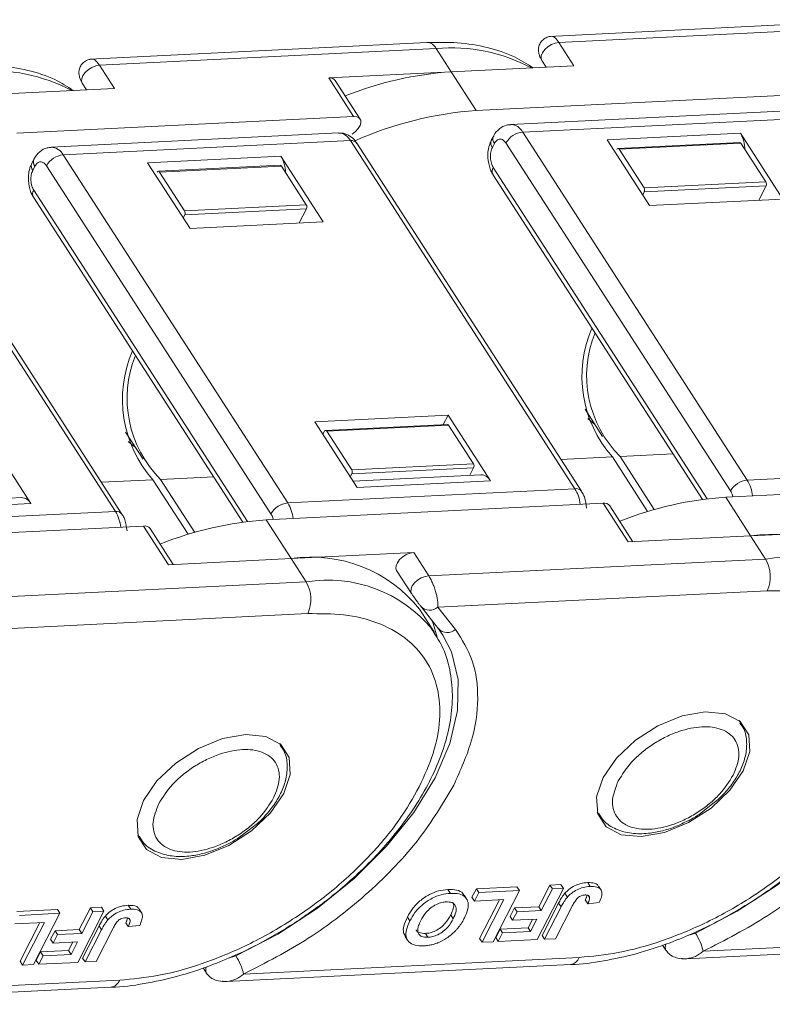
# Model space of a CAD drawing. Header units: millimetres. Extents: x 3075 to 3577, y -362 to -10.
# Tile 20 of 30: x 3397 to 3420, y -102 to -71. Entities that reach past the tile are written whole.
import ezdxf

# ---------------------------------------------------------------- set-up
doc = ezdxf.new("R2010")
doc.units = ezdxf.units.MM

msp = doc.modelspace()

# ---------------------------------------------------------------- linework, layer by layer
at = {"color": 7, "linetype": 'Continuous', "lineweight": 15}
for p, q in [((3423.739, -70.955), (3413.214, -71.476)), ((3413.513, -71.668), (3424.037, -71.147)), ((3409.387, -71.666), (3398.862, -72.187)), ((3399.161, -72.378), (3409.684, -71.857)), ((3409.684, -71.857), (3410.152, -72.582)), ((3413.981, -72.392), (3413.513, -71.668)), ((3412.979, -72.226), (3413.114, -72.435)), ((3399.628, -73.103), (3399.161, -72.378)), ((3413.981, -72.392), (3410.152, -72.582)), ((3406.323, -72.771), (3410.152, -72.582)), ((3406.323, -72.771), (3407.102, -73.979)), ((3407.308, -74.06), (3406.529, -72.852)), ((3410.931, -73.789), (3410.152, -72.582)), ((3399.628, -73.103), (3395.799, -73.292)), ((3398.627, -72.937), (3398.762, -73.146)), ((3421.455, -73.268), (3410.931, -73.789)), ((3407.102, -73.979), (3396.579, -74.5)), ((3420.98, -73.781), (3412.01, -74.225)), ((3412.382, -74.465), (3421.352, -74.021)), ((3406.628, -74.492), (3397.658, -74.936)), ((3411.467, -74.602), (3411.402, -74.729)), ((3419.395, -85.331), (3412.382, -74.465)), ((3419.182, -74.502), (3415.02, -74.708)), ((3420.507, -76.554), (3419.182, -74.502)), ((3398.029, -75.176), (3407, -74.731)), ((3407, -74.731), (3414.013, -85.598)), ((3414.219, -85.679), (3407.205, -74.812)), ((3411.435, -74.948), (3411.5, -74.82)), ((3411.859, -74.802), (3418.872, -85.668)), ((3416.344, -76.761), (3415.02, -74.708)), ((3415.32, -75.009), (3415.322, -75.005)), ((3419.16, -74.789), (3415.357, -74.977)), ((3419.197, -74.813), (3415.394, -75.001)), ((3415.394, -75.001), (3416.173, -76.208)), ((3419.197, -74.813), (3419.976, -76.02)), ((3397.115, -75.312), (3397.049, -75.44)), ((3405.043, -86.042), (3398.029, -75.176)), ((3404.829, -75.213), (3400.667, -75.419)), ((3406.154, -77.265), (3404.829, -75.213)), ((3392.647, -75.442), (3399.661, -86.308)), ((3399.866, -86.389), (3392.853, -75.523)), ((3397.082, -75.659), (3397.148, -75.531)), ((3397.507, -75.513), (3404.52, -86.379)), ((3401.992, -77.471), (3400.667, -75.419)), ((3404.808, -75.499), (3401.004, -75.688)), ((3404.845, -75.523), (3401.041, -75.712)), ((3404.845, -75.523), (3405.624, -76.731)), ((3418.141, -85.912), (3411.465, -75.569)), ((3400.967, -75.72), (3400.97, -75.715)), ((3401.041, -75.712), (3401.821, -76.919)), ((3411.454, -75.79), (3417.999, -85.93)), ((3416.173, -76.208), (3419.976, -76.02)), ((3416.179, -76.333), (3419.983, -76.144)), ((3419.753, -76.592), (3419.983, -76.144)), ((3397.102, -76.501), (3403.646, -86.64)), ((3403.788, -86.623), (3397.113, -76.28)), ((3416.179, -76.333), (3416.13, -76.429)), ((3401.821, -76.919), (3405.624, -76.731)), ((3420.507, -76.554), (3416.344, -76.761)), ((3401.827, -77.043), (3401.778, -77.139)), ((3401.827, -77.043), (3405.63, -76.855)), ((3405.401, -77.302), (3405.63, -76.855)), ((3406.154, -77.265), (3401.992, -77.471)), ((3405.888, -83.508), (3410.051, -83.302)), ((3409.9, -83.595), (3410.051, -83.302)), ((3410.051, -83.302), (3411.375, -85.354)), ((3414.329, -83.117), (3414.876, -83.965)), ((3405.888, -83.508), (3407.213, -85.56)), ((3410.029, -83.589), (3406.225, -83.777)), ((3410.066, -83.613), (3406.263, -83.801)), ((3410.066, -83.613), (3410.845, -84.82)), ((3414.644, -83.605), (3414.413, -83.408)), ((3399.977, -83.828), (3400.524, -84.675)), ((3406.142, -83.9), (3406.191, -83.804)), ((3406.263, -83.801), (3407.042, -85.008)), ((3395.698, -84.012), (3397.023, -86.065)), ((3400.292, -84.315), (3400.061, -84.119)), ((3415.427, -84.595), (3417.084, -84.513)), ((3407.042, -85.008), (3410.845, -84.82)), ((3413.578, -84.686), (3415.183, -84.607)), ((3415.183, -84.607), (3416.284, -86.311)), ((3416.494, -86.249), (3415.427, -84.595)), ((3407.048, -85.133), (3406.999, -85.228)), ((3407.048, -85.133), (3410.851, -84.944)), ((3410.73, -85.18), (3410.851, -84.944)), ((3428.365, -84.887), (3419.395, -85.331)), ((3399.226, -85.397), (3400.831, -85.318)), ((3400.831, -85.318), (3401.931, -87.022)), ((3401.074, -85.306), (3402.732, -85.223)), ((3402.142, -86.96), (3401.074, -85.306)), ((3411.078, -85.163), (3407.084, -85.36)), ((3407.213, -85.56), (3411.375, -85.354)), ((3418.724, -85.863), (3429.247, -85.342)), ((3414.013, -85.598), (3405.043, -86.042)), ((3396.726, -85.873), (3392.732, -86.071)), ((3392.861, -86.271), (3397.023, -86.065)), ((3404.371, -86.573), (3414.895, -86.052)), ((3414.895, -86.052), (3415.674, -87.26)), ((3419.503, -87.07), (3418.724, -85.863)), ((3399.661, -86.308), (3390.691, -86.752)), ((3415.823, -87.252), (3415.101, -86.133)), ((3405.151, -87.781), (3404.371, -86.573)), ((3390.019, -87.284), (3400.543, -86.763)), ((3400.543, -86.763), (3401.322, -87.97)), ((3401.47, -87.963), (3400.748, -86.844)), ((3419.503, -87.07), (3423.332, -86.88)), ((3419.503, -87.07), (3415.674, -87.26)), ((3419.503, -87.07), (3419.971, -87.794)), ((3405.151, -87.781), (3408.98, -87.591)), ((3409.447, -88.315), (3408.98, -87.591)), ((3405.151, -87.781), (3401.322, -87.97)), ((3405.151, -87.781), (3405.618, -88.505)), ((3419.971, -87.794), (3409.447, -88.315)), ((3408.446, -88.149), (3408.913, -88.874)), ((3405.618, -88.505), (3395.095, -89.026)), ((3420.02, -88.789), (3409.737, -89.298)), ((3408.921, -88.885), (3408.913, -88.874)), ((3409.629, -90.085), (3409.161, -89.361)), ((3409.196, -89.269), (3409.18, -89.246)), ((3409.196, -89.269), (3409.748, -89.968)), ((3409.737, -89.298), (3410.288, -89.997)), ((3405.668, -89.499), (3395.384, -90.009)), ((3409.558, -89.981), (3409.629, -90.085)), ((3409.732, -89.945), (3409.893, -90.171)), ((3419.143, -92.838), (3419.184, -92.896)), ((3419.185, -92.898), (3419.151, -92.844)), ((3404.79, -93.548), (3404.831, -93.606)), ((3404.833, -93.608), (3404.798, -93.555)), ((3417.895, -95.766), (3418.326, -95.43)), ((3414.742, -95.749), (3414.712, -95.698)), ((3414.714, -95.707), (3414.749, -95.761)), ((3403.542, -96.477), (3403.973, -96.14)), ((3400.389, -96.46), (3400.359, -96.408)), ((3400.362, -96.418), (3400.397, -96.472)), ((3410.935, -98.086), (3412.2, -98.024)), ((3412.2, -98.024), (3412.278, -98.144)), ((3412.887, -98.649), (3413.234, -97.972)), ((3413.234, -97.972), (3413.579, -97.955)), ((3413.311, -98.093), (3413.234, -97.972)), ((3413.579, -97.955), (3413.656, -98.076)), ((3414.413, -97.894), (3414.491, -98.015)), ((3414.829, -98.127), (3414.751, -98.006)), ((3410.125, -98.231), (3410.048, -98.11)), ((3410.631, -98.406), (3410.553, -98.285)), ((3410.798, -98.353), (3410.935, -98.086)), ((3410.798, -98.353), (3410.876, -98.473)), ((3410.876, -98.473), (3411.013, -98.207)), ((3411.013, -98.207), (3410.935, -98.086)), ((3411.013, -98.207), (3412.278, -98.144)), ((3412.278, -98.144), (3411.458, -99.743)), ((3413.656, -98.076), (3412.836, -99.674)), ((3412.964, -98.769), (3413.311, -98.093)), ((3413.311, -98.093), (3413.656, -98.076)), ((3413.699, -98.229), (3413.777, -98.35)), ((3414.439, -98.31), (3414.472, -98.361)), ((3398.881, -98.683), (3399.226, -98.666)), ((3399.226, -98.666), (3399.304, -98.787)), ((3400.061, -98.605), (3400.139, -98.725)), ((3411.796, -98.428), (3410.876, -98.473)), ((3411.035, -99.639), (3411.653, -98.435)), ((3411.113, -99.76), (3411.796, -98.428)), ((3412.128, -98.686), (3412.887, -98.649)), ((3412.887, -98.649), (3412.964, -98.769)), ((3412.987, -99.542), (3413.504, -98.535)), ((3413.065, -99.663), (3413.582, -98.655)), ((3413.941, -98.611), (3413.41, -99.646)), ((3413.504, -98.535), (3413.582, -98.655)), ((3414.339, -98.437), (3414.417, -98.558)), ((3414.417, -98.558), (3414.772, -98.52)), ((3396.583, -98.797), (3397.848, -98.734)), ((3396.661, -98.918), (3397.926, -98.855)), ((3397.926, -98.855), (3397.106, -100.453)), ((3397.848, -98.734), (3397.926, -98.855)), ((3399.304, -98.787), (3398.484, -100.385)), ((3398.534, -99.359), (3398.881, -98.683)), ((3398.612, -99.48), (3398.959, -98.804)), ((3398.959, -98.804), (3398.881, -98.683)), ((3398.959, -98.804), (3399.304, -98.787)), ((3399.347, -98.94), (3399.425, -99.06)), ((3400.477, -98.837), (3400.399, -98.716)), ((3408.78, -98.97), (3408.858, -99.09)), ((3410.213, -99.026), (3410.135, -98.906)), ((3411.991, -98.953), (3412.128, -98.686)), ((3411.991, -98.953), (3412.069, -99.073)), ((3412.069, -99.073), (3412.205, -98.807)), ((3412.128, -98.686), (3412.205, -98.807)), ((3412.205, -98.807), (3412.964, -98.769)), ((3397.444, -99.138), (3396.524, -99.184)), ((3396.683, -100.35), (3397.3, -99.145)), ((3396.761, -100.47), (3397.444, -99.138)), ((3398.635, -100.253), (3399.151, -99.245)), ((3399.151, -99.245), (3399.229, -99.366)), ((3399.986, -99.147), (3400.064, -99.268)), ((3400.064, -99.268), (3400.42, -99.231)), ((3400.087, -99.021), (3400.119, -99.072)), ((3412.828, -99.036), (3412.069, -99.073)), ((3412.55, -99.304), (3412.684, -99.043)), ((3412.628, -99.425), (3412.828, -99.036)), ((3397.638, -99.663), (3397.775, -99.397)), ((3397.716, -99.784), (3397.853, -99.517)), ((3397.775, -99.397), (3398.534, -99.359)), ((3397.775, -99.397), (3397.853, -99.517)), ((3397.853, -99.517), (3398.612, -99.48)), ((3398.534, -99.359), (3398.612, -99.48)), ((3398.712, -100.374), (3399.229, -99.366)), ((3399.588, -99.322), (3399.057, -100.357)), ((3408.709, -99.574), (3408.787, -99.694)), ((3409.422, -99.604), (3409.344, -99.483)), ((3411.539, -99.614), (3411.676, -99.348)), ((3411.617, -99.735), (3411.754, -99.468)), ((3411.676, -99.348), (3412.55, -99.304)), ((3411.676, -99.348), (3411.754, -99.468)), ((3411.754, -99.468), (3412.628, -99.425)), ((3412.55, -99.304), (3412.628, -99.425)), ((3412.987, -99.542), (3413.065, -99.663)), ((3417.78, -99.474), (3417.543, -99.542)), ((3428.5, -99.522), (3418.019, -100.041)), ((3397.638, -99.663), (3397.716, -99.784)), ((3398.475, -99.746), (3397.716, -99.784)), ((3398.198, -100.015), (3398.332, -99.753)), ((3398.276, -100.136), (3398.475, -99.746)), ((3411.035, -99.639), (3411.113, -99.76)), ((3411.458, -99.743), (3411.113, -99.76)), ((3411.539, -99.614), (3411.617, -99.735)), ((3412.836, -99.674), (3411.617, -99.735)), ((3413.41, -99.646), (3413.065, -99.663)), ((3416.754, -99.846), (3416.857, -100.007)), ((3417.479, -100.274), (3428.224, -99.742)), ((3397.187, -100.325), (3397.324, -100.058)), ((3397.265, -100.445), (3397.402, -100.179)), ((3397.324, -100.058), (3398.198, -100.015)), ((3397.324, -100.058), (3397.402, -100.179)), ((3397.402, -100.179), (3398.276, -100.136)), ((3398.198, -100.015), (3398.276, -100.136)), ((3403.427, -100.185), (3403.191, -100.252)), ((3416.861, -100.013), (3416.857, -100.007)), ((3396.683, -100.35), (3396.761, -100.47)), ((3397.106, -100.453), (3396.761, -100.47)), ((3397.187, -100.325), (3397.265, -100.445)), ((3398.484, -100.385), (3397.265, -100.445)), ((3398.635, -100.253), (3398.712, -100.374)), ((3399.057, -100.357), (3398.712, -100.374)), ((3403.126, -100.985), (3413.871, -100.453)), ((3414.148, -100.232), (3403.667, -100.751)), ((3402.401, -100.557), (3402.505, -100.718)), ((3402.509, -100.724), (3402.505, -100.718)), ((3399.796, -100.943), (3389.314, -101.462)), ((3388.774, -101.695), (3399.519, -101.163))]:
    msp.add_line(p, q, dxfattribs=at)
at = {"color": 7, "linetype": 'Continuous', "lineweight": 15, "flags": 128}
for points in [[(3413.513, -71.668), (3413.399, -71.688), (3413.281, -71.734), (3413.168, -71.804), (3413.072, -71.89), (3413.001, -71.985), (3412.962, -72.08), (3412.957, -72.167), (3412.979, -72.226)], [(3399.161, -72.378), (3399.047, -72.398), (3398.928, -72.445), (3398.816, -72.514), (3398.72, -72.601), (3398.649, -72.695), (3398.609, -72.791), (3398.605, -72.877), (3398.627, -72.937)], [(3407.055, -74.525), (3407.162, -74.447), (3407.248, -74.356), (3407.307, -74.26), (3407.332, -74.168), (3407.322, -74.087), (3407.277, -74.025), (3407.201, -73.988), (3407.102, -73.979)], [(3408.98, -87.591), (3408.866, -87.611), (3408.747, -87.657), (3408.635, -87.727), (3408.539, -87.813), (3408.468, -87.908), (3408.428, -88.003), (3408.423, -88.09), (3408.446, -88.149)], [(3408.913, -88.874), (3408.891, -88.814), (3408.896, -88.728), (3408.935, -88.632), (3409.006, -88.538), (3409.102, -88.451), (3409.215, -88.382), (3409.333, -88.335), (3409.447, -88.315)], [(3409.544, -89.71), (3409.585, -89.81), (3409.713, -90.23)], [(3424.246, -89.46), (3424.512, -89.979), (3424.72, -90.846), (3424.702, -91.809), (3424.46, -92.841), (3424, -93.913), (3423.335, -94.993), (3422.484, -96.051), (3421.472, -97.055), (3420.328, -97.978), (3419.086, -98.792), (3417.78, -99.474)], [(3409.893, -90.171), (3410.159, -90.69), (3410.367, -91.556), (3410.35, -92.519), (3410.108, -93.552), (3409.647, -94.623), (3408.982, -95.704), (3408.131, -96.761), (3407.12, -97.766), (3405.976, -98.689), (3404.733, -99.503), (3403.427, -100.185)], [(3414.895, -94.619), (3415.312, -94.011), (3415.901, -93.452), (3416.607, -92.997), (3417.359, -92.69), (3418.084, -92.561), (3418.712, -92.623), (3419.18, -92.869), (3419.443, -93.277), (3419.475, -93.805), (3419.273, -94.402), (3418.856, -95.01), (3418.267, -95.569), (3417.561, -96.024), (3416.809, -96.332), (3416.083, -96.46), (3415.456, -96.399), (3414.988, -96.152), (3414.725, -95.744), (3414.693, -95.216), (3414.895, -94.619)], [(3400.543, -95.33), (3400.959, -94.722), (3401.549, -94.163), (3402.255, -93.707), (3403.007, -93.4), (3403.732, -93.271), (3404.36, -93.333), (3404.828, -93.58), (3405.09, -93.987), (3405.122, -94.516), (3404.92, -95.113), (3404.504, -95.721), (3403.914, -96.28), (3403.209, -96.735), (3402.456, -97.042), (3401.731, -97.171), (3401.104, -97.109), (3400.636, -96.862), (3400.373, -96.455), (3400.341, -95.927), (3400.543, -95.33)]]:
    msp.add_lwpolyline(points, dxfattribs=at)
at = {"color": 7, "linetype": 'Continuous', "lineweight": 15}
for centre, radius, start, end in [((3409.369, -72.019), 0.354, 27.2197, 87.1444), ((3410.156, -77.164), 5.328, 62.0485, 95.0814), ((3395.804, -77.875), 5.328, 62.0485, 95.0814), ((3406.358, -72.984), 0.215, 37.615, 99.37), ((3410.878, -83.451), 10.893, 93.8204, 111.7596), ((3411.756, -85.136), 11.377, 94.1593, 113.9024), ((3411.994, -74.658), 0.433, 26.5027, 88.2539), ((3406.606, -74.934), 0.443, 27.2197, 87.1444), ((3411.674, -74.682), 0.222, 158.8334, 218.4363), ((3412.446, -75.138), 0.676, 95.4428, 150.2318), ((3418.294, -75.029), 1.032, 0.8963, 30.6808), ((3397.642, -75.369), 0.433, 26.5027, 88.2539), ((3407.032, -74.95), 0.221, 38.5302, 98.4549), ((3411.608, -74.81), 0.222, 158.8334, 218.4363), ((3415.359, -75.016), 0.0384, 23.634, 162.0513), ((3419.158, -74.833), 0.0443, 27.2191, 87.1512), ((3397.321, -75.393), 0.222, 158.8334, 218.4363), ((3398.094, -75.849), 0.676, 95.4428, 150.2318), ((3403.942, -75.739), 1.032, 0.8963, 30.6808), ((3397.256, -75.521), 0.222, 158.8334, 218.4363), ((3404.805, -75.544), 0.0443, 27.2191, 87.1512), ((3411.639, -75.689), 0.211, 145.5815, 208.7809), ((3401.006, -75.727), 0.0384, 23.634, 162.0513), ((3416.056, -76.276), 0.135, 335.4428, 30.2318), ((3419.86, -76.088), 0.135, 335.4428, 30.2318), ((3397.287, -76.399), 0.211, 145.5815, 208.7809), ((3405.507, -76.799), 0.135, 335.4428, 30.2318), ((3401.704, -76.987), 0.135, 335.4428, 30.2318), ((3418.024, -82.095), 3.792, 156.4838, 221.4763), ((3417.95, -82.069), 3.57, 157.9294, 225.0254), ((3403.672, -82.806), 3.792, 156.4838, 221.4763), ((3403.597, -82.78), 3.57, 157.9294, 225.0254), ((3410.027, -83.633), 0.0443, 27.2191, 87.1512), ((3406.227, -83.816), 0.0384, 23.634, 162.0513), ((3410.728, -84.888), 0.135, 335.4428, 30.2318), ((3406.925, -85.076), 0.135, 335.4428, 30.2318), ((3411.06, -85.516), 0.354, 27.2197, 87.1444), ((3419.459, -86.004), 0.676, 95.4428, 150.2318), ((3418.341, -85.967), 1.231, 6.7909, 31.0913), ((3414.05, -85.805), 0.211, 36.8023, 100.0986), ((3412.959, -86.233), 1.231, 6.7909, 31.0913), ((3396.708, -86.227), 0.354, 27.2197, 87.1444), ((3405.107, -86.715), 0.676, 95.4428, 150.2318), ((3403.989, -86.677), 1.231, 6.7909, 31.0913), ((3414.93, -86.265), 0.215, 37.615, 99.37), ((3419.442, -96.696), 10.857, 93.7904, 111.7896), ((3399.698, -86.516), 0.211, 36.8023, 100.0986), ((3398.607, -86.944), 1.231, 6.7909, 31.0913), ((3405.089, -97.407), 10.857, 93.7904, 111.7896), ((3400.578, -86.975), 0.215, 37.615, 99.37), ((3420.14, -91.333), 4.31, 38.4888, 98.4962), ((3405.787, -92.043), 4.31, 38.4888, 98.4962), ((3420.646, -91.987), 4.246, 39.7754, 99.1586), ((3419.036, -88.339), 1.082, 335.4428, 30.2318), ((3406.294, -92.697), 4.246, 39.7754, 99.1586), ((3404.683, -89.05), 1.082, 335.4428, 30.2318), ((3409.482, -88.994), 0.396, 223.8325, 309.964), ((3410.034, -89.693), 0.396, 223.8325, 309.964), ((3416.266, -100.449), 1.8, 13.0909, 32.7597), ((3417.043, -99.908), 0.21, 152.7566, 207.9799), ((3401.913, -101.159), 1.8, 13.0909, 32.7597), ((3413.818, -100.102), 0.355, 278.726, 338.441), ((3402.691, -100.619), 0.21, 152.7566, 207.9799), ((3399.466, -100.813), 0.355, 278.726, 338.441)]:
    msp.add_arc(centre, radius, start, end, dxfattribs=at)
for points, knots in [([(3413.286, -71.473), (3413.239, -71.479), (3413.142, -71.494), (3413.015, -71.573), (3412.923, -71.683), (3412.878, -71.804), (3412.87, -71.923), (3412.891, -72.037), (3412.929, -72.141), (3412.964, -72.199), (3412.979, -72.226)], [0, 0, 0, 0, 0.136548, 0.281211, 0.420824, 0.554321, 0.682356, 0.802092, 0.909048, 1, 1, 1, 1]), ([(3413.286, -71.473), (3413.303, -71.475), (3413.336, -71.478), (3413.394, -71.519), (3413.453, -71.581), (3413.493, -71.639), (3413.513, -71.668)], [0, 0, 0, 0, 0.264939, 0.519106, 0.763669, 1, 1, 1, 1]), ([(3412.702, -72.456), (3412.514, -72.335), (3412.088, -72.062), (3411.289, -71.808), (3410.373, -71.651), (3409.71, -71.662), (3409.386, -71.668)], [0, 0, 0, 0, 0.21061, 0.478391, 0.74476, 1, 1, 1, 1]), ([(3398.934, -72.183), (3398.887, -72.19), (3398.79, -72.204), (3398.662, -72.284), (3398.571, -72.394), (3398.526, -72.515), (3398.518, -72.634), (3398.539, -72.747), (3398.577, -72.851), (3398.611, -72.91), (3398.627, -72.937)], [0, 0, 0, 0, 0.136548, 0.281211, 0.420824, 0.554321, 0.682356, 0.802092, 0.909048, 1, 1, 1, 1]), ([(3398.934, -72.183), (3398.951, -72.185), (3398.984, -72.189), (3399.042, -72.23), (3399.101, -72.292), (3399.141, -72.35), (3399.161, -72.378)], [0, 0, 0, 0, 0.264939, 0.519106, 0.763669, 1, 1, 1, 1]), ([(3398.349, -73.166), (3398.162, -73.046), (3397.736, -72.772), (3396.937, -72.518), (3396.021, -72.362), (3395.358, -72.373), (3395.034, -72.378)], [0, 0, 0, 0, 0.2106103, 0.4783907, 0.7447595, 1, 1, 1, 1]), ([(3412.008, -74.237), (3411.965, -74.237), (3411.835, -74.239), (3411.643, -74.359), (3411.514, -74.497), (3411.475, -74.592), (3411.47, -74.604)], [0, 0, 0, 0, 0.184597, 0.55887, 0.947116, 1, 1, 1, 1]), ([(3407.201, -74.817), (3407.174, -74.775), (3407.106, -74.67), (3406.945, -74.555), (3406.771, -74.485), (3406.664, -74.499), (3406.632, -74.503)], [0, 0, 0, 0, 0.216234, 0.535795, 0.860612, 1, 1, 1, 1]), ([(3411.5, -74.82), (3411.523, -74.784), (3411.559, -74.728), (3411.622, -74.691), (3411.673, -74.679), (3411.725, -74.686), (3411.791, -74.717), (3411.832, -74.769), (3411.859, -74.802)], [0, 0, 0, 0, 0.239443, 0.369379, 0.5, 0.629936, 0.760557, 1, 1, 1, 1]), ([(3397.655, -74.947), (3397.613, -74.948), (3397.483, -74.95), (3397.291, -75.07), (3397.162, -75.208), (3397.122, -75.303), (3397.118, -75.314)], [0, 0, 0, 0, 0.184597, 0.55887, 0.947116, 1, 1, 1, 1]), ([(3411.404, -74.731), (3411.382, -74.778), (3411.329, -74.891), (3411.294, -75.075), (3411.295, -75.209), (3411.295, -75.266)], [0, 0, 0, 0, 0.28937, 0.696734, 1, 1, 1, 1]), ([(3411.465, -75.569), (3411.443, -75.527), (3411.409, -75.462), (3411.384, -75.352), (3411.374, -75.263), (3411.375, -75.173), (3411.389, -75.061), (3411.416, -74.992), (3411.435, -74.948)], [0, 0, 0, 0, 0.239443, 0.369379, 0.5, 0.629936, 0.760557, 1, 1, 1, 1]), ([(3411.295, -75.266), (3411.312, -75.384), (3411.335, -75.548), (3411.406, -75.717), (3411.445, -75.768), (3411.459, -75.786)], [0, 0, 0, 0, 0.631314, 0.874609, 1, 1, 1, 1]), ([(3397.052, -75.442), (3397.03, -75.489), (3396.976, -75.601), (3396.942, -75.786), (3396.942, -75.92), (3396.943, -75.977)], [0, 0, 0, 0, 0.28937, 0.696734, 1, 1, 1, 1]), ([(3397.148, -75.531), (3397.171, -75.495), (3397.207, -75.439), (3397.269, -75.402), (3397.321, -75.39), (3397.373, -75.397), (3397.439, -75.427), (3397.48, -75.479), (3397.507, -75.513)], [0, 0, 0, 0, 0.239443, 0.369379, 0.5, 0.629936, 0.760557, 1, 1, 1, 1]), ([(3397.113, -76.28), (3397.091, -76.238), (3397.056, -76.173), (3397.031, -76.063), (3397.021, -75.973), (3397.022, -75.883), (3397.036, -75.771), (3397.064, -75.703), (3397.082, -75.659)], [0, 0, 0, 0, 0.239443, 0.369379, 0.5, 0.629936, 0.760557, 1, 1, 1, 1]), ([(3396.943, -75.977), (3396.959, -76.095), (3396.982, -76.258), (3397.053, -76.427), (3397.093, -76.479), (3397.106, -76.497)], [0, 0, 0, 0, 0.631314, 0.874609, 1, 1, 1, 1]), ([(3414.378, -86.202), (3414.362, -86.085), (3414.338, -85.921), (3414.268, -85.752), (3414.228, -85.7), (3414.214, -85.683)], [0, 0, 0, 0, 0.630799, 0.873896, 1, 1, 1, 1]), ([(3418.872, -85.668), (3418.895, -85.71), (3418.926, -85.765), (3418.941, -85.835), (3418.944, -85.852)], [0, 0, 0, 0, 0.757701, 1, 1, 1, 1]), ([(3404.52, -86.379), (3404.543, -86.421), (3404.574, -86.476), (3404.588, -86.545), (3404.592, -86.562)], [0, 0, 0, 0, 0.757701, 1, 1, 1, 1]), ([(3400.026, -86.913), (3400.009, -86.795), (3399.986, -86.632), (3399.915, -86.463), (3399.875, -86.411), (3399.862, -86.393)], [0, 0, 0, 0, 0.630799, 0.873896, 1, 1, 1, 1]), ([(3409.447, -88.315), (3409.467, -88.348), (3409.506, -88.413), (3409.564, -88.532), (3409.617, -88.664), (3409.679, -88.852), (3409.732, -89.087), (3409.735, -89.229), (3409.737, -89.298)], [0, 0, 0, 0, 0.115349, 0.234722, 0.358791, 0.488149, 0.751597, 1, 1, 1, 1]), ([(3423.507, -94.193), (3423.665, -93.845), (3423.991, -93.128), (3424.181, -92.079), (3424.114, -91.083), (3423.748, -90.21), (3423.103, -89.516), (3422.223, -89.045), (3421.189, -88.786), (3420.402, -88.788), (3420.02, -88.789)], [0, 0, 0, 0, 0.116516, 0.240011, 0.368641, 0.5, 0.631359, 0.759989, 0.883484, 1, 1, 1, 1]), ([(3408.921, -88.885), (3408.929, -88.897), (3408.945, -88.922), (3408.976, -88.966), (3409.01, -89.016), (3409.061, -89.087), (3409.123, -89.172), (3409.161, -89.221), (3409.18, -89.246)], [0, 0, 0, 0, 0.09517, 0.195508, 0.310112, 0.437792, 0.718545, 1, 1, 1, 1]), ([(3419.62, -98.44), (3420.002, -98.179), (3420.538, -97.813), (3421.265, -97.209), (3421.848, -96.673), (3422.476, -96.006), (3423.055, -95.288), (3423.566, -94.523), (3423.987, -93.73), (3424.302, -92.922), (3424.498, -92.112), (3424.563, -91.309), (3424.478, -90.527), (3424.265, -89.824), (3424.002, -89.437), (3423.884, -89.263)], [0, 0, 0, 0, 0.103042, 0.1447648, 0.2135281, 0.2841026, 0.3590103, 0.4363071, 0.5153316, 0.5956625, 0.677097, 0.7596419, 0.8436362, 0.9300421, 1, 1, 1, 1]), ([(3409.154, -94.903), (3409.313, -94.555), (3409.638, -93.839), (3409.828, -92.79), (3409.762, -91.794), (3409.396, -90.92), (3408.751, -90.227), (3407.871, -89.756), (3406.837, -89.497), (3406.05, -89.499), (3405.668, -89.499)], [0, 0, 0, 0, 0.116516, 0.2400113, 0.3686408, 0.5, 0.6313592, 0.7599887, 0.883484, 1, 1, 1, 1]), ([(3405.268, -99.151), (3405.649, -98.89), (3406.185, -98.523), (3406.912, -97.919), (3407.496, -97.383), (3408.124, -96.717), (3408.702, -95.998), (3409.213, -95.233), (3409.634, -94.44), (3409.95, -93.633), (3410.145, -92.823), (3410.211, -92.02), (3410.125, -91.238), (3409.913, -90.535), (3409.65, -90.147), (3409.532, -89.974)], [0, 0, 0, 0, 0.103042, 0.1447648, 0.2135281, 0.2841026, 0.3590103, 0.4363071, 0.5153316, 0.5956625, 0.677097, 0.7596419, 0.8436362, 0.9300421, 1, 1, 1, 1]), ([(3410.288, -89.997), (3410.486, -90.308), (3410.884, -90.938), (3411.031, -92.137), (3410.855, -93.456), (3410.437, -94.389), (3410.231, -94.85)], [0, 0, 0, 0, 0.2472209, 0.5, 0.7527791, 1, 1, 1, 1]), ([(3415.368, -94.72), (3415.495, -94.518), (3415.692, -94.206), (3416.106, -93.822), (3416.468, -93.557), (3416.86, -93.335), (3417.377, -93.121), (3418.002, -92.994), (3418.525, -93.065), (3418.844, -93.237), (3419.023, -93.43), (3419.125, -93.673), (3419.157, -94.034), (3419.035, -94.343), (3418.956, -94.543)], [0, 0, 0, 0, 0.119721, 0.184895, 0.25, 0.315174, 0.380279, 0.5, 0.619721, 0.684895, 0.75, 0.815174, 0.880279, 1, 1, 1, 1]), ([(3418.326, -95.43), (3418.381, -95.388), (3418.518, -95.287), (3418.738, -95.05), (3418.992, -94.735), (3419.213, -94.347), (3419.358, -93.936), (3419.395, -93.511), (3419.34, -93.145), (3419.21, -92.97), (3419.165, -92.909)], [0, 0, 0, 0, 0.060149, 0.148189, 0.291639, 0.436317, 0.589216, 0.747499, 0.912914, 1, 1, 1, 1]), ([(3401.015, -95.431), (3401.143, -95.229), (3401.339, -94.916), (3401.754, -94.533), (3402.116, -94.267), (3402.508, -94.045), (3403.025, -93.832), (3403.65, -93.705), (3404.173, -93.775), (3404.492, -93.947), (3404.671, -94.141), (3404.772, -94.383), (3404.805, -94.745), (3404.683, -95.053), (3404.604, -95.253)], [0, 0, 0, 0, 0.119721, 0.184895, 0.25, 0.315174, 0.380279, 0.5, 0.619721, 0.684895, 0.75, 0.815174, 0.880279, 1, 1, 1, 1]), ([(3403.973, -96.14), (3404.029, -96.099), (3404.166, -95.997), (3404.385, -95.76), (3404.64, -95.446), (3404.861, -95.057), (3405.006, -94.647), (3405.043, -94.222), (3404.988, -93.856), (3404.857, -93.68), (3404.812, -93.62)], [0, 0, 0, 0, 0.060149, 0.148189, 0.291639, 0.436317, 0.589216, 0.747499, 0.912914, 1, 1, 1, 1]), ([(3414.148, -100.232), (3414.549, -100.194), (3415.376, -100.116), (3416.736, -99.739), (3418.158, -99.154), (3419.567, -98.359), (3420.872, -97.403), (3421.99, -96.348), (3422.895, -95.264), (3423.307, -94.543), (3423.507, -94.193)], [0, 0, 0, 0, 0.116516, 0.240011, 0.368641, 0.5, 0.631359, 0.759989, 0.883484, 1, 1, 1, 1]), ([(3424.583, -94.139), (3424.248, -94.705), (3423.566, -95.855), (3421.976, -97.503), (3420.097, -98.974), (3418.704, -99.689), (3418.019, -100.041)], [0, 0, 0, 0, 0.245823, 0.5, 0.754177, 1, 1, 1, 1]), ([(3418.956, -94.543), (3418.829, -94.745), (3418.632, -95.057), (3418.218, -95.441), (3417.855, -95.706), (3417.463, -95.928), (3416.946, -96.141), (3416.322, -96.268), (3415.799, -96.198), (3415.479, -96.026), (3415.301, -95.832), (3415.199, -95.59), (3415.167, -95.228), (3415.289, -94.92), (3415.368, -94.72)], [0, 0, 0, 0, 0.119721, 0.184895, 0.25, 0.315174, 0.380279, 0.5, 0.619721, 0.684895, 0.75, 0.815174, 0.880279, 1, 1, 1, 1]), ([(3399.796, -100.943), (3400.197, -100.905), (3401.024, -100.827), (3402.384, -100.449), (3403.806, -99.864), (3405.215, -99.069), (3406.519, -98.113), (3407.638, -97.058), (3408.543, -95.974), (3408.954, -95.253), (3409.154, -94.903)], [0, 0, 0, 0, 0.116516, 0.2400113, 0.3686408, 0.5, 0.6313592, 0.7599887, 0.883484, 1, 1, 1, 1]), ([(3410.231, -94.85), (3409.896, -95.415), (3409.214, -96.566), (3407.624, -98.214), (3405.745, -99.685), (3404.352, -100.4), (3403.667, -100.751)], [0, 0, 0, 0, 0.245823, 0.5, 0.754177, 1, 1, 1, 1]), ([(3404.604, -95.253), (3404.476, -95.455), (3404.28, -95.768), (3403.865, -96.151), (3403.503, -96.417), (3403.111, -96.639), (3402.594, -96.852), (3401.97, -96.979), (3401.446, -96.909), (3401.127, -96.737), (3400.948, -96.543), (3400.847, -96.301), (3400.814, -95.939), (3400.936, -95.631), (3401.015, -95.431)], [0, 0, 0, 0, 0.119721, 0.184895, 0.25, 0.315174, 0.380279, 0.5, 0.619721, 0.684895, 0.75, 0.815174, 0.880279, 1, 1, 1, 1]), ([(3414.758, -95.732), (3414.803, -95.81), (3414.928, -96.027), (3415.293, -96.245), (3415.772, -96.376), (3416.267, -96.376), (3416.724, -96.291), (3417.125, -96.168), (3417.372, -96.049), (3417.494, -95.99)], [0, 0, 0, 0, 0.09968, 0.280235, 0.454892, 0.630162, 0.76665, 0.88494, 1, 1, 1, 1]), ([(3417.494, -95.99), (3417.522, -95.978), (3417.66, -95.917), (3417.791, -95.833), (3417.895, -95.766)], [0, 0, 0, 0, 0.203288, 1, 1, 1, 1]), ([(3400.406, -96.443), (3400.45, -96.52), (3400.575, -96.738), (3400.941, -96.956), (3401.42, -97.086), (3401.915, -97.086), (3402.372, -97.002), (3402.772, -96.879), (3403.019, -96.759), (3403.141, -96.701)], [0, 0, 0, 0, 0.09968, 0.280235, 0.454892, 0.630162, 0.76665, 0.88494, 1, 1, 1, 1]), ([(3403.141, -96.701), (3403.169, -96.688), (3403.308, -96.627), (3403.438, -96.544), (3403.542, -96.477)], [0, 0, 0, 0, 0.203288, 1, 1, 1, 1]), ([(3413.699, -98.229), (3413.739, -98.188), (3413.827, -98.098), (3414.001, -97.99), (3414.209, -97.913), (3414.34, -97.901), (3414.413, -97.894)], [0, 0, 0, 0, 0.206429, 0.456722, 0.693973, 1, 1, 1, 1]), ([(3413.777, -98.35), (3413.817, -98.309), (3413.905, -98.219), (3414.079, -98.111), (3414.287, -98.034), (3414.418, -98.022), (3414.491, -98.015)], [0, 0, 0, 0, 0.206429, 0.456722, 0.693973, 1, 1, 1, 1]), ([(3414.413, -97.894), (3414.485, -97.895), (3414.607, -97.898), (3414.717, -97.948), (3414.738, -97.996), (3414.744, -98.01)], [0, 0, 0, 0, 0.504908, 0.858157, 1, 1, 1, 1]), ([(3414.491, -98.015), (3414.564, -98.015), (3414.688, -98.017), (3414.811, -98.085), (3414.866, -98.191), (3414.853, -98.342), (3414.8, -98.458), (3414.772, -98.52)], [0, 0, 0, 0, 0.24093, 0.409491, 0.578642, 0.775105, 1, 1, 1, 1]), ([(3408.78, -98.97), (3408.828, -98.883), (3408.926, -98.711), (3409.164, -98.458), (3409.456, -98.262), (3409.767, -98.139), (3409.951, -98.12), (3410.048, -98.11)], [0, 0, 0, 0, 0.204609, 0.411109, 0.621842, 0.801311, 1, 1, 1, 1]), ([(3408.858, -99.09), (3408.906, -99.004), (3409.004, -98.831), (3409.242, -98.578), (3409.534, -98.383), (3409.845, -98.26), (3410.029, -98.241), (3410.125, -98.231)], [0, 0, 0, 0, 0.204609, 0.411109, 0.621842, 0.801311, 1, 1, 1, 1]), ([(3410.048, -98.11), (3410.14, -98.112), (3410.326, -98.115), (3410.498, -98.19), (3410.535, -98.272), (3410.543, -98.291)], [0, 0, 0, 0, 0.432293, 0.870179, 1, 1, 1, 1]), ([(3410.125, -98.231), (3410.219, -98.232), (3410.409, -98.233), (3410.603, -98.338), (3410.69, -98.509), (3410.683, -98.733), (3410.606, -98.904), (3410.563, -98.999)], [0, 0, 0, 0, 0.205416, 0.413489, 0.592452, 0.772931, 1, 1, 1, 1]), ([(3413.504, -98.535), (3413.515, -98.513), (3413.537, -98.471), (3413.57, -98.413), (3413.601, -98.362), (3413.631, -98.318), (3413.662, -98.273), (3413.687, -98.244), (3413.699, -98.229)], [0, 0, 0, 0, 0.20827, 0.416707, 0.561481, 0.706573, 0.852825, 1, 1, 1, 1]), ([(3413.582, -98.655), (3413.593, -98.634), (3413.615, -98.591), (3413.648, -98.534), (3413.679, -98.483), (3413.709, -98.438), (3413.74, -98.394), (3413.765, -98.364), (3413.777, -98.35)], [0, 0, 0, 0, 0.20827, 0.416707, 0.561481, 0.706573, 0.852825, 1, 1, 1, 1]), ([(3413.941, -98.611), (3413.962, -98.572), (3414.005, -98.492), (3414.072, -98.393), (3414.152, -98.33), (3414.223, -98.298), (3414.284, -98.285), (3414.322, -98.283), (3414.332, -98.282)], [0, 0, 0, 0, 0.2722235, 0.5466231, 0.6591264, 0.7710806, 0.9347916, 1, 1, 1, 1]), ([(3414.332, -98.282), (3414.347, -98.282), (3414.376, -98.281), (3414.41, -98.289), (3414.436, -98.302), (3414.454, -98.317), (3414.466, -98.337), (3414.47, -98.353), (3414.472, -98.361)], [0, 0, 0, 0, 0.199415, 0.404779, 0.549305, 0.697938, 0.847272, 1, 1, 1, 1]), ([(3414.339, -98.437), (3414.343, -98.426), (3414.353, -98.405), (3414.367, -98.372), (3414.379, -98.339), (3414.388, -98.31), (3414.391, -98.293), (3414.392, -98.287)], [0, 0, 0, 0, 0.208569, 0.417309, 0.643026, 0.869386, 1, 1, 1, 1]), ([(3414.472, -98.361), (3414.472, -98.373), (3414.474, -98.398), (3414.465, -98.435), (3414.454, -98.469), (3414.443, -98.498), (3414.43, -98.528), (3414.421, -98.548), (3414.417, -98.558)], [0, 0, 0, 0, 0.205288, 0.416473, 0.561717, 0.70725, 0.853541, 1, 1, 1, 1]), ([(3399.347, -98.94), (3399.386, -98.899), (3399.474, -98.809), (3399.649, -98.701), (3399.856, -98.624), (3399.987, -98.612), (3400.061, -98.605)], [0, 0, 0, 0, 0.206429, 0.456722, 0.693973, 1, 1, 1, 1]), ([(3400.061, -98.605), (3400.133, -98.606), (3400.254, -98.608), (3400.365, -98.659), (3400.386, -98.707), (3400.392, -98.721)], [0, 0, 0, 0, 0.504908, 0.858157, 1, 1, 1, 1]), ([(3409.199, -99.081), (3409.248, -98.994), (3409.327, -98.856), (3409.508, -98.681), (3409.683, -98.572), (3409.851, -98.51), (3409.947, -98.501), (3409.99, -98.497)], [0, 0, 0, 0, 0.319264, 0.504624, 0.690858, 0.864593, 1, 1, 1, 1]), ([(3409.99, -98.497), (3410.052, -98.499), (3410.165, -98.503), (3410.267, -98.58), (3410.313, -98.686), (3410.299, -98.839), (3410.245, -98.957), (3410.213, -99.026)], [0, 0, 0, 0, 0.213943, 0.387352, 0.56015, 0.741367, 1, 1, 1, 1]), ([(3410.197, -98.502), (3410.208, -98.523), (3410.238, -98.578), (3410.219, -98.719), (3410.166, -98.837), (3410.135, -98.906)], [0, 0, 0, 0, 0.199624, 0.5293772, 1, 1, 1, 1]), ([(3413.872, -100.451), (3413.881, -100.451), (3414.212, -100.455), (3414.901, -100.35), (3415.933, -100.132), (3416.891, -99.82), (3417.738, -99.47), (3418.628, -99.044), (3419.237, -98.673), (3419.62, -98.44)], [0, 0, 0, 0, 0.0052362, 0.1861897, 0.3605314, 0.5410876, 0.6730228, 0.7940491, 1, 1, 1, 1]), ([(3399.151, -99.245), (3399.163, -99.224), (3399.185, -99.181), (3399.218, -99.124), (3399.249, -99.073), (3399.279, -99.028), (3399.31, -98.983), (3399.334, -98.954), (3399.347, -98.94)], [0, 0, 0, 0, 0.20827, 0.416707, 0.561481, 0.706573, 0.852825, 1, 1, 1, 1]), ([(3399.425, -99.06), (3399.464, -99.02), (3399.552, -98.93), (3399.727, -98.822), (3399.934, -98.745), (3400.065, -98.732), (3400.139, -98.725)], [0, 0, 0, 0, 0.206429, 0.456722, 0.693973, 1, 1, 1, 1]), ([(3400.139, -98.725), (3400.212, -98.726), (3400.335, -98.727), (3400.458, -98.795), (3400.513, -98.901), (3400.501, -99.053), (3400.448, -99.169), (3400.42, -99.231)], [0, 0, 0, 0, 0.24093, 0.409491, 0.578642, 0.775105, 1, 1, 1, 1]), ([(3408.719, -99.567), (3408.697, -99.532), (3408.642, -99.446), (3408.661, -99.235), (3408.737, -99.064), (3408.78, -98.97)], [0, 0, 0, 0, 0.233431, 0.573229, 1, 1, 1, 1]), ([(3410.135, -98.906), (3410.086, -98.992), (3410.008, -99.128), (3409.83, -99.301), (3409.661, -99.406), (3409.491, -99.468), (3409.391, -99.478), (3409.344, -99.483)], [0, 0, 0, 0, 0.319417, 0.499226, 0.680002, 0.847806, 1, 1, 1, 1]), ([(3399.229, -99.366), (3399.241, -99.345), (3399.263, -99.302), (3399.296, -99.244), (3399.327, -99.193), (3399.357, -99.149), (3399.388, -99.104), (3399.412, -99.075), (3399.425, -99.06)], [0, 0, 0, 0, 0.20827, 0.416707, 0.561481, 0.706573, 0.852825, 1, 1, 1, 1]), ([(3399.52, -101.161), (3399.529, -101.162), (3399.859, -101.166), (3400.549, -101.06), (3401.58, -100.842), (3402.538, -100.531), (3403.386, -100.181), (3404.276, -99.754), (3404.885, -99.384), (3405.268, -99.151)], [0, 0, 0, 0, 0.005236, 0.18619, 0.360531, 0.541088, 0.673023, 0.794049, 1, 1, 1, 1]), ([(3399.588, -99.322), (3399.61, -99.282), (3399.653, -99.203), (3399.719, -99.104), (3399.799, -99.041), (3399.87, -99.009), (3399.931, -98.996), (3399.969, -98.994), (3399.98, -98.993)], [0, 0, 0, 0, 0.2722235, 0.5466231, 0.6591264, 0.7710806, 0.9347916, 1, 1, 1, 1]), ([(3399.98, -98.993), (3399.994, -98.993), (3400.024, -98.992), (3400.058, -99), (3400.084, -99.012), (3400.101, -99.028), (3400.113, -99.048), (3400.117, -99.064), (3400.119, -99.072)], [0, 0, 0, 0, 0.199415, 0.404779, 0.549305, 0.697938, 0.847272, 1, 1, 1, 1]), ([(3399.986, -99.147), (3399.991, -99.137), (3400.001, -99.116), (3400.014, -99.083), (3400.026, -99.05), (3400.036, -99.021), (3400.039, -99.004), (3400.04, -98.997)], [0, 0, 0, 0, 0.208569, 0.417309, 0.643026, 0.869386, 1, 1, 1, 1]), ([(3400.119, -99.072), (3400.12, -99.084), (3400.121, -99.109), (3400.113, -99.146), (3400.101, -99.179), (3400.09, -99.209), (3400.078, -99.238), (3400.069, -99.258), (3400.064, -99.268)], [0, 0, 0, 0, 0.205288, 0.416473, 0.561717, 0.70725, 0.853541, 1, 1, 1, 1]), ([(3409.289, -99.87), (3409.195, -99.869), (3409.006, -99.867), (3408.813, -99.759), (3408.726, -99.585), (3408.737, -99.357), (3408.814, -99.186), (3408.858, -99.09)], [0, 0, 0, 0, 0.203933, 0.41017, 0.593215, 0.773531, 1, 1, 1, 1]), ([(3409.422, -99.604), (3409.351, -99.601), (3409.232, -99.597), (3409.131, -99.515), (3409.091, -99.399), (3409.12, -99.247), (3409.174, -99.134), (3409.199, -99.081)], [0, 0, 0, 0, 0.241919, 0.409044, 0.576174, 0.800887, 1, 1, 1, 1]), ([(3410.213, -99.026), (3410.163, -99.113), (3410.086, -99.249), (3409.908, -99.422), (3409.739, -99.527), (3409.569, -99.589), (3409.469, -99.599), (3409.422, -99.604)], [0, 0, 0, 0, 0.319417, 0.499226, 0.680002, 0.847806, 1, 1, 1, 1]), ([(3410.563, -98.999), (3410.552, -99.02), (3410.53, -99.063), (3410.491, -99.129), (3410.447, -99.198), (3410.396, -99.269), (3410.34, -99.34), (3410.297, -99.386), (3410.275, -99.409)], [0, 0, 0, 0, 0.15395, 0.308181, 0.478699, 0.649961, 0.824203, 1, 1, 1, 1]), ([(3409.344, -99.483), (3409.275, -99.48), (3409.158, -99.474), (3409.069, -99.417), (3409.056, -99.374), (3409.054, -99.366)], [0, 0, 0, 0, 0.540739, 0.914295, 1, 1, 1, 1]), ([(3410.275, -99.409), (3410.234, -99.448), (3410.151, -99.527), (3409.973, -99.659), (3409.815, -99.745), (3409.711, -99.784), (3409.7, -99.788)], [0, 0, 0, 0, 0.2509005, 0.5021621, 0.9465313, 1, 1, 1, 1]), ([(3409.7, -99.788), (3409.673, -99.797), (3409.621, -99.816), (3409.547, -99.834), (3409.478, -99.849), (3409.414, -99.859), (3409.351, -99.866), (3409.31, -99.869), (3409.289, -99.87)], [0, 0, 0, 0, 0.185429, 0.37219, 0.527708, 0.683877, 0.841678, 1, 1, 1, 1]), ([(3416.862, -100.013), (3416.891, -100.05), (3416.945, -100.12), (3417.071, -100.204), (3417.25, -100.272), (3417.398, -100.273), (3417.482, -100.274)], [0, 0, 0, 0, 0.206269, 0.38248, 0.648247, 1, 1, 1, 1]), ([(3418.019, -100.041), (3417.94, -100.1), (3417.779, -100.219), (3417.599, -100.254), (3417.508, -100.272)], [0, 0, 0, 0, 0.497831, 1, 1, 1, 1]), ([(3417.508, -100.272), (3417.46, -100.275), (3417.403, -100.28), (3417.352, -100.266), (3417.343, -100.263)], [0, 0, 0, 0, 0.830776, 1, 1, 1, 1]), ([(3402.509, -100.724), (3402.538, -100.761), (3402.592, -100.83), (3402.719, -100.915), (3402.898, -100.982), (3403.046, -100.984), (3403.13, -100.984)], [0, 0, 0, 0, 0.206269, 0.38248, 0.648247, 1, 1, 1, 1]), ([(3403.667, -100.751), (3403.587, -100.811), (3403.427, -100.93), (3403.246, -100.965), (3403.155, -100.983)], [0, 0, 0, 0, 0.497831, 1, 1, 1, 1]), ([(3403.155, -100.983), (3403.108, -100.986), (3403.051, -100.99), (3402.999, -100.976), (3402.991, -100.974)], [0, 0, 0, 0, 0.830776, 1, 1, 1, 1])]:
    msp.add_open_spline(points, degree=3, knots=knots, dxfattribs=at)

doc.saveas('drawing.dxf')
